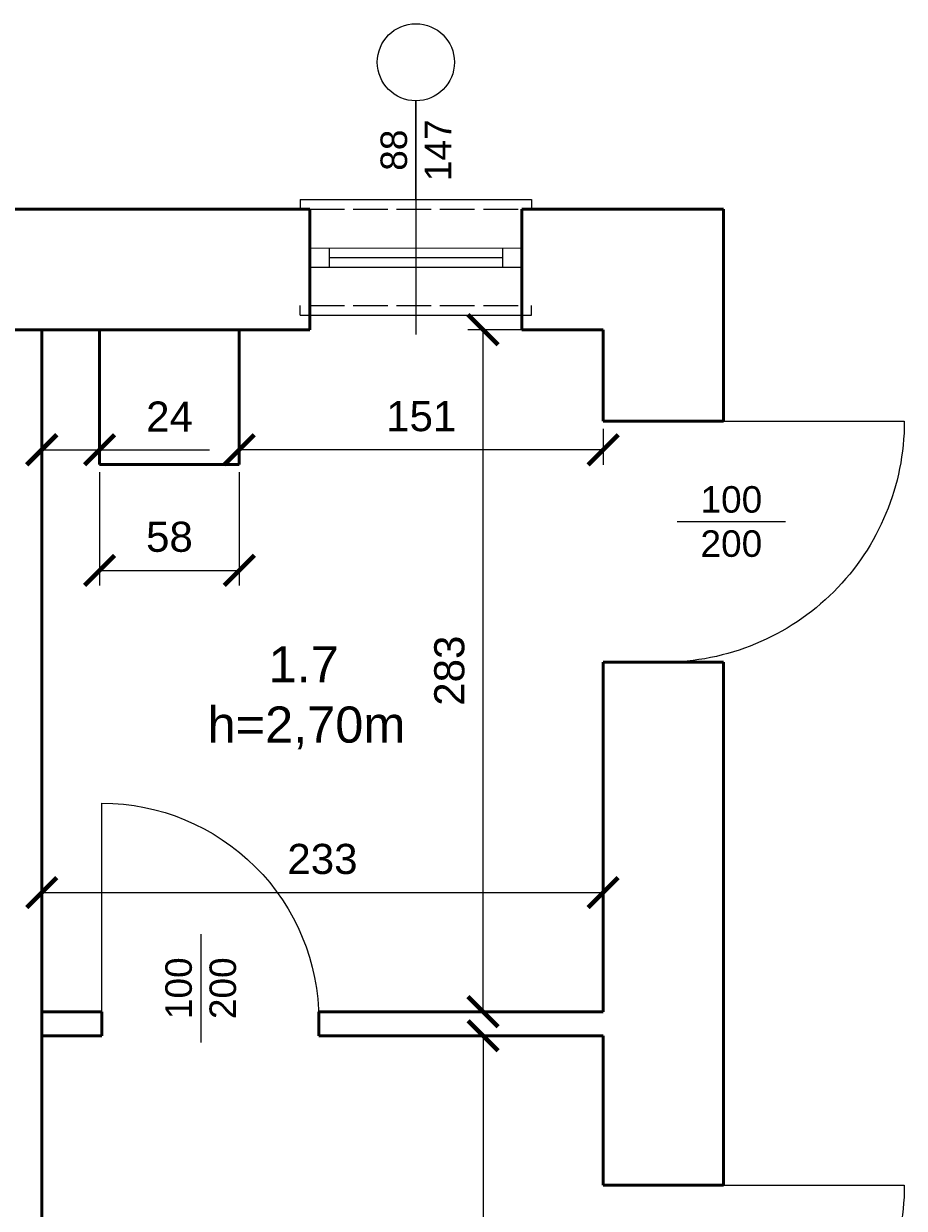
# Model space of a CAD drawing. Header units: metres. Extents: x 158874 to 185002, y -166493 to -154354.
# Tile 56 of 95: x 179667 to 180032, y -155186 to -154694. Entities that reach past the tile are written whole.
import ezdxf

# ---------------------------------------------------------------- set-up
doc = ezdxf.new("R2010")
doc.units = ezdxf.units.M
doc.linetypes.add('ACAD_ISO02W100', pattern=[15, 12, -3])
for name, color, linetype, lineweight in [('2 (średnia)', 1, 'Continuous', 25), ('3 (cienka przerywana)', 252, 'ACAD_ISO02W100', 13), ('3 (cienka)', 252, 'Continuous', 9), ('gruba50', 7, 'Continuous', 50), ('Wymiarowanie', 1, 'Continuous', 9), ('wymiarowanie9', 1, 'Continuous', 9)]:
    doc.layers.add(name, color=color, linetype=linetype, lineweight=lineweight)
doc.styles.add('Opisowy', font='arial.ttf')
doc.styles.get("Standard").update_dxf_attribs({"font": 'arial.ttf'})
doc.dimstyles.new('Kopia Opisowy', dxfattribs={"dimscale": 0, "dimtxt": 2.5, "dimasz": 2.5, "dimexe": 1.25, "dimexo": 0.625, "dimgap": 1.5, "dimtad": 1, "dimdec": 0, "dimtxsty": 'Opisowy', "dimblk": 'ARCHTICK', "dimcen": 2.5, "dimadec": 0, "dimazin": 0, "dimtfac": 1, "dimtdec": 0, "dimtmove": 0, "dimatfit": 3, "dimldrblk": 'NONE', "dimfxl": 1, "dimarcsym": 0})

# ---------------------------------------------------------------- blocks, each defined once
blk = doc.blocks.new('*U354')
at = {"layer": '2 (średnia)'}
for p, q in [((3508.77, -27.66), (3604.77, -27.66)), ((3508.77, -27.66), (3508.77, -31.66)), ((3604.77, -27.66), (3604.77, -31.66)), ((3512.77, -47.66), (3600.77, -47.76)), ((3520.77, -47.66), (3520.77, -55.66)), ((3592.77, -47.76), (3592.77, -55.66)), ((3520.77, -51.66), (3592.77, -51.66)), ((3512.77, -55.66), (3600.77, -55.66)), ((3508.77, -75.66), (3508.77, -71.66)), ((3604.77, -75.66), (3604.77, -71.66)), ((3508.77, -75.66), (3604.77, -75.66))]:
    blk.add_line(p, q, dxfattribs=at)
at = {"layer": '3 (cienka przerywana)', "ltscale": 1.2}
for p, q in [((3512.77, -31.66), (3600.77, -31.66)), ((3512.77, -71.66), (3600.77, -71.66))]:
    blk.add_line(p, q, dxfattribs=at)
blk = doc.blocks.new('*U356')
at = {"color": 0, "linetype": 'ByBlock', "ltscale": 10}
blk.add_lwpolyline([(0, 0), (0, -1250, -0.414214), (-1250, 0)], format="xyb", dxfattribs=at)
blk = doc.blocks.new('_ArchTick')
at = {"color": 0, "linetype": 'ByBlock', "const_width": 0.15}
blk.add_lwpolyline([(-0.5, -0.5), (0.5, 0.5)], dxfattribs=at)
blk = doc.blocks.new('*D394')
at = {"layer": 'Defpoints', "color": 0, "ltscale": 0.2, "transparency": 16777216}
for p in [(179674.32, -154871.04), (179698.32, -154871.04), (179698.32, -154871.04)]:
    blk.add_point(p, dxfattribs=at)
at = {"layer": 'wymiarowanie9', "color": 0, "lineweight": -2, "ltscale": 0.2, "transparency": 16777216}
for p, q in [((179674.32, -154867.91), (179674.32, -154864.79)), ((179698.32, -154867.91), (179698.32, -154864.79)), ((179674.32, -154871.04), (179698.32, -154871.04)), ((179698.32, -154871.04), (179743.89, -154871.04))]:
    blk.add_line(p, q, dxfattribs=at)
at = {"layer": 'wymiarowanie9', "color": 0, "lineweight": -2, "ltscale": 0.2, "transparency": 16777216, "xscale": 12.5, "yscale": 12.5, "zscale": 12.5, "rotation": 180}
blk.add_blockref('_ArchTick', (179674.32, -154871.04), dxfattribs=at)
at = {"layer": 'wymiarowanie9', "color": 0, "lineweight": -2, "ltscale": 0.2, "transparency": 16777216, "xscale": 12.5, "yscale": 12.5, "zscale": 12.5}
blk.add_blockref('_ArchTick', (179698.32, -154871.04), dxfattribs=at)
at = {"layer": 'wymiarowanie9', "color": 0, "ltscale": 0.2, "transparency": 16777216, "insert": (179727.36, -154857.26), "char_height": 12.5, "attachment_point": 5, "style": 'Opisowy'}
blk.add_mtext('24', dxfattribs=at)
blk = doc.blocks.new('_None')
blk = doc.blocks.new('*D395')
at = {"layer": 'Defpoints', "color": 0, "ltscale": 0.2, "transparency": 16777216}
for p in [(179907.32, -154859.22), (179756.32, -154871.04), (179756.32, -154871.04)]:
    blk.add_point(p, dxfattribs=at)
at = {"layer": 'wymiarowanie9', "color": 0, "lineweight": -2, "ltscale": 0.2, "transparency": 16777216}
for p, q in [((179756.32, -154867.91), (179756.32, -154864.79)), ((179907.32, -154862.35), (179907.32, -154877.29)), ((179907.32, -154871.04), (179756.32, -154871.04))]:
    blk.add_line(p, q, dxfattribs=at)
at = {"layer": 'wymiarowanie9', "color": 0, "lineweight": -2, "ltscale": 0.2, "transparency": 16777216, "xscale": 12.5, "yscale": 12.5, "zscale": 12.5, "rotation": 180}
blk.add_blockref('_ArchTick', (179756.32, -154871.04), dxfattribs=at)
at = {"layer": 'wymiarowanie9', "color": 0, "lineweight": -2, "ltscale": 0.2, "transparency": 16777216, "xscale": 12.5, "yscale": 12.5, "zscale": 12.5}
blk.add_blockref('_ArchTick', (179907.32, -154871.04), dxfattribs=at)
at = {"layer": 'wymiarowanie9', "color": 0, "ltscale": 0.2, "transparency": 16777216, "insert": (179831.82, -154857.16), "char_height": 12.5, "attachment_point": 5, "style": 'Opisowy'}
blk.add_mtext('151', dxfattribs=at)
blk = doc.blocks.new('*D396')
at = {"layer": 'Defpoints', "color": 0, "ltscale": 0.2, "transparency": 16777216}
for p in [(179907.32, -155054.81), (179674.32, -155104.22), (179907.32, -155104.22)]:
    blk.add_point(p, dxfattribs=at)
at = {"layer": 'wymiarowanie9', "color": 0, "lineweight": -2, "ltscale": 0.2, "transparency": 16777216}
for p, q in [((179674.32, -155101.1), (179674.32, -155048.56)), ((179907.32, -155101.1), (179907.32, -155048.56)), ((179674.32, -155054.81), (179907.32, -155054.81))]:
    blk.add_line(p, q, dxfattribs=at)
at = {"layer": 'wymiarowanie9', "color": 0, "lineweight": -2, "ltscale": 0.2, "transparency": 16777216, "xscale": 12.5, "yscale": 12.5, "zscale": 12.5, "rotation": 180}
blk.add_blockref('_ArchTick', (179674.32, -155054.81), dxfattribs=at)
at = {"layer": 'wymiarowanie9', "color": 0, "lineweight": -2, "ltscale": 0.2, "transparency": 16777216, "xscale": 12.5, "yscale": 12.5, "zscale": 12.5}
blk.add_blockref('_ArchTick', (179907.32, -155054.81), dxfattribs=at)
at = {"layer": 'wymiarowanie9', "color": 0, "ltscale": 0.2, "transparency": 16777216, "insert": (179790.82, -155040.92), "char_height": 12.5, "attachment_point": 5, "style": 'Opisowy'}
blk.add_mtext('233', dxfattribs=at)
blk = doc.blocks.new('*D397')
at = {"layer": 'Defpoints', "color": 0, "ltscale": 0.2, "transparency": 16777216}
for p in [(179882.71, -154821.22), (179857.44, -155104.22), (179892.16, -155104.22)]:
    blk.add_point(p, dxfattribs=at)
at = {"layer": 'wymiarowanie9', "color": 0, "lineweight": -2, "ltscale": 0.2, "transparency": 16777216}
for p, q in [((179879.59, -154821.22), (179851.19, -154821.22)), ((179857.44, -154821.22), (179857.44, -155104.22)), ((179889.04, -155104.22), (179851.19, -155104.22))]:
    blk.add_line(p, q, dxfattribs=at)
at = {"layer": 'wymiarowanie9', "color": 0, "lineweight": -2, "ltscale": 0.2, "transparency": 16777216, "xscale": 12.5, "yscale": 12.5, "zscale": 12.5}
for p, rotation in [((179857.44, -154821.22), 90), ((179857.44, -155104.22), 270)]:
    blk.add_blockref('_ArchTick', p, dxfattribs=dict(at, rotation=rotation))
at = {"layer": 'wymiarowanie9', "color": 0, "ltscale": 0.2, "transparency": 16777216, "insert": (179843.55, -154962.72), "char_height": 12.5, "attachment_point": 5, "rotation": 90, "style": 'Opisowy'}
blk.add_mtext('283', dxfattribs=at)
blk = doc.blocks.new('*D398')
at = {"layer": 'Defpoints', "color": 0, "ltscale": 0.2, "transparency": 16777216}
for p in [(179698.32, -154877.22), (179756.32, -154877.22), (179756.32, -154921.11)]:
    blk.add_point(p, dxfattribs=at)
at = {"layer": 'wymiarowanie9', "color": 0, "lineweight": -2, "ltscale": 0.2, "transparency": 16777216}
for p, q in [((179698.32, -154880.35), (179698.32, -154927.36)), ((179756.32, -154880.35), (179756.32, -154927.36)), ((179698.32, -154921.11), (179756.32, -154921.11))]:
    blk.add_line(p, q, dxfattribs=at)
at = {"layer": 'wymiarowanie9', "color": 0, "lineweight": -2, "ltscale": 0.2, "transparency": 16777216, "xscale": 12.5, "yscale": 12.5, "zscale": 12.5, "rotation": 180}
blk.add_blockref('_ArchTick', (179698.32, -154921.11), dxfattribs=at)
at = {"layer": 'wymiarowanie9', "color": 0, "lineweight": -2, "ltscale": 0.2, "transparency": 16777216, "xscale": 12.5, "yscale": 12.5, "zscale": 12.5}
blk.add_blockref('_ArchTick', (179756.32, -154921.11), dxfattribs=at)
at = {"layer": 'wymiarowanie9', "color": 0, "ltscale": 0.2, "transparency": 16777216, "insert": (179727.32, -154907.22), "char_height": 12.5, "attachment_point": 5, "style": 'Opisowy'}
blk.add_mtext('58', dxfattribs=at)
blk = doc.blocks.new('*D377')
at = {"layer": 'Defpoints', "color": 0, "ltscale": 0.2, "transparency": 16777216}
for p in [(179857.48, -155114.21), (179857.48, -155324.22), (179857.48, -155324.22)]:
    blk.add_point(p, dxfattribs=at)
at = {"layer": 'wymiarowanie9', "color": 0, "lineweight": -2, "ltscale": 0.2, "transparency": 16777216}
for p, q in [((179857.48, -155114.21), (179857.48, -155324.22)), ((179860.6, -155114.21), (179863.73, -155114.21)), ((179860.6, -155324.22), (179863.73, -155324.22))]:
    blk.add_line(p, q, dxfattribs=at)
at = {"layer": 'wymiarowanie9', "color": 0, "lineweight": -2, "ltscale": 0.2, "transparency": 16777216, "xscale": 12.5, "yscale": 12.5, "zscale": 12.5}
for p, rotation in [((179857.48, -155114.21), 90), ((179857.48, -155324.22), 270)]:
    blk.add_blockref('_ArchTick', p, dxfattribs=dict(at, rotation=rotation))
at = {"layer": 'wymiarowanie9', "color": 0, "ltscale": 0.2, "transparency": 16777216, "insert": (179843.59, -155219.22), "char_height": 12.5, "attachment_point": 5, "rotation": 90, "style": 'Opisowy'}
blk.add_mtext('210', dxfattribs=at)
blk = doc.blocks.new('*U361')
at = {"color": 0, "linetype": 'ByBlock', "ltscale": 10}
blk.add_lwpolyline([(-1125, 0), (-1125, -1125, 0.414214), (0, 0)], format="xyb", dxfattribs=at)

msp = doc.modelspace()

# ---------------------------------------------------------------- linework, layer by layer
at = {"layer": '3 (cienka)'}
for p, q in [((179829.6, -154767.22), (179829.6, -154726.22)), ((179829.6, -154726.22), (179829.6, -154823.22)), ((179983.02, -154900.88), (179938.07, -154900.88)), ((179740.36, -155072.02), (179740.36, -155116.98))]:
    msp.add_line(p, q, dxfattribs=at)
msp.add_circle((179829.6, -154710.22), 16, dxfattribs=at)
at = {"layer": 'gruba50', "ltscale": 0.2}
for p, q in [((179655.09, -154771.22), (179785.6, -154771.22)), ((179785.6, -154771.22), (179785.6, -154821.22)), ((179873.6, -154771.22), (179957.32, -154771.22)), ((179873.6, -154771.22), (179873.6, -154821.22)), ((179957.32, -154771.22), (179957.32, -154859.22)), ((179655.09, -154821.22), (179785.6, -154821.22)), ((179674.32, -154821.22), (179674.32, -155324.22)), ((179674.32, -154821.22), (179698.32, -154821.22)), ((179698.32, -154821.22), (179698.32, -154877.22)), ((179756.32, -154877.22), (179756.32, -154821.22)), ((179873.6, -154821.22), (179907.32, -154821.22)), ((179907.32, -154821.22), (179907.32, -154859.22)), ((179957.32, -154859.22), (179907.32, -154859.22)), ((179698.32, -154877.22), (179756.32, -154877.22)), ((179907.32, -154959.22), (179907.32, -155104.22)), ((179957.32, -154959.22), (179907.32, -154959.22)), ((179957.32, -154959.22), (179957.32, -155176.22)), ((179674.32, -155104.22), (179699.32, -155104.22)), ((179699.32, -155104.22), (179699.32, -155114.23)), ((179789.32, -155104.22), (179907.32, -155104.22)), ((179789.32, -155104.22), (179789.32, -155114.21)), ((179674.32, -155114.21), (179699.32, -155114.23)), ((179789.32, -155114.21), (179907.32, -155114.21)), ((179907.32, -155114.21), (179907.32, -155176.22))]:
    msp.add_line(p, q, dxfattribs=at)
msp.add_lwpolyline([(179957.32, -155176.22), (179907.32, -155176.22)], dxfattribs=at)

# ---------------------------------------------------------------- block references
at = {"layer": '2 (średnia)', "yscale": 0.08, "zscale": 0.08}
for name, p, xscale, rotation in [('*U356', (179932.32, -154859.22), 0.08, 90), ('*U361', (179789.32, -155107.72), -0.08, 180), ('*U356', (179932.32, -155176.22), 0.08, 90)]:
    msp.add_blockref(name, p, dxfattribs=dict(at, xscale=xscale, rotation=rotation))
at = {"layer": '3 (cienka)'}
msp.add_blockref('*U354', (176272.83, -154739.56), dxfattribs=at)

# ---------------------------------------------------------------- texts
at = {"layer": '3 (cienka)', "char_height": 11, "attachment_point": 5, "rotation": 90}
for s, insert in [('\\pxqc;88\\P147', (179829.6, -154746.72)), ('\\pxqc;100\\P200', (179740.36, -155094.5))]:
    msp.add_mtext_dynamic_manual_height_columns(s, width=30.4029, gutter_width=12.5, heights=[0], dxfattribs=dict(at, insert=insert))
at = {"layer": '3 (cienka)', "insert": (179960.54, -154900.88), "char_height": 11, "attachment_point": 5}
msp.add_mtext_dynamic_manual_height_columns('\\pxqc;100\\P200', width=30.4029, gutter_width=12.5, heights=[0], dxfattribs=at)
at = {"layer": 'Wymiarowanie', "insert": (179743.13, -154952.57), "char_height": 15, "attachment_point": 1, "style": 'Opisowy'}
msp.add_mtext_dynamic_manual_height_columns('\\A1;\\pxqc;1.7\\P\\pq*;h=2,70m', width=79.8241, gutter_width=20, heights=[0], dxfattribs=at)

# ---------------------------------------------------------------- dimensions: what is measured, and where the dimension line sits
at = {"layer": 'wymiarowanie9', "ltscale": 0.2}
for base, p1, p2, picture, middle in [((179857.44, -155104.22), (179882.71, -154821.22), (179892.16, -155104.22), '*D397', (179843.55, -154962.72)), ((179857.48, -155324.22), (179857.48, -155114.21), (179857.48, -155324.22), '*D377', (179843.59, -155219.22))]:
    dim = msp.add_linear_dim(base=base, p1=p1, p2=p2, angle=90, dimstyle='Kopia Opisowy', dxfattribs=at)
    dim.commit()
    dim.dimension.update_dxf_attribs({"geometry": picture, "text_midpoint": middle})
for base, p1, p2, picture, middle in [((179698.32, -154871.04), (179674.32, -154871.04), (179698.32, -154871.04), '*D394', (179727.36, -154857.26)), ((179756.32, -154871.04), (179907.32, -154859.22), (179756.32, -154871.04), '*D395', (179831.82, -154857.16)), ((179756.32, -154921.11), (179698.32, -154877.22), (179756.32, -154877.22), '*D398', (179727.32, -154907.22)), ((179907.32, -155054.81), (179674.32, -155104.22), (179907.32, -155104.22), '*D396', (179790.82, -155040.92))]:
    dim = msp.add_linear_dim(base=base, p1=p1, p2=p2, dimstyle='Kopia Opisowy', dxfattribs=at)
    dim.commit()
    dim.dimension.update_dxf_attribs({"geometry": picture, "text_midpoint": middle})

doc.saveas('drawing.dxf')
